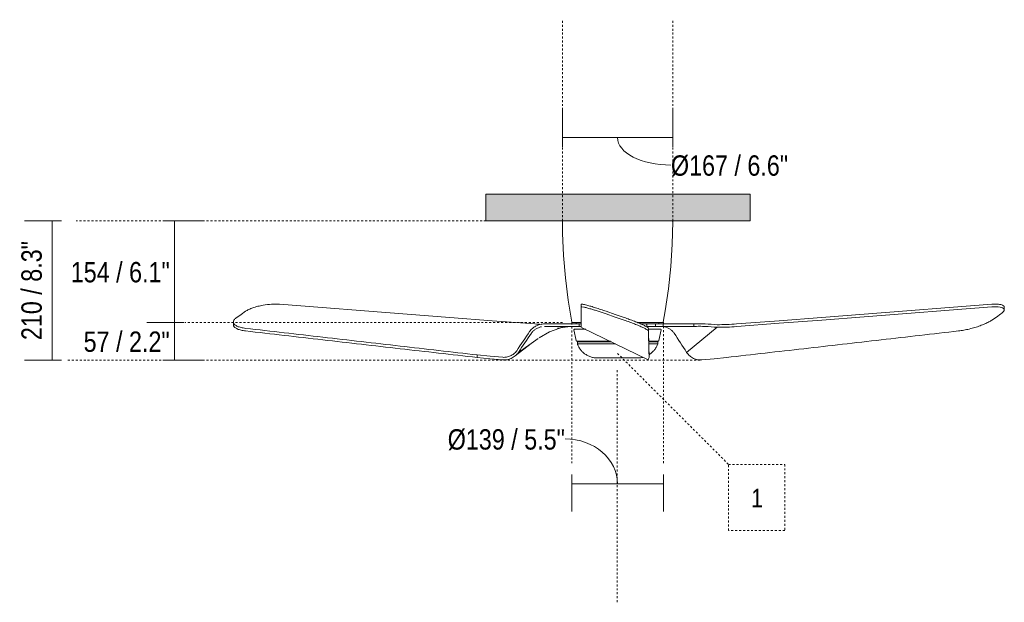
# Model space of a CAD drawing. Header units: millimetres. Extents: x 5689 to 11863, y -2865 to 7544.
# Tile 2 of 4: x 5689 to 7179, y 1423 to 2305. Entities that reach past the tile are written whole.
import ezdxf

# ---------------------------------------------------------------- set-up
doc = ezdxf.new("R2010")
doc.units = ezdxf.units.MM
doc.linetypes.add('Dash', pattern=[6, 3, -3])
doc.layers.add('A-ANNO-DIMS', color=7, linetype='Dash', lineweight=9, true_color=0xd2d2d2)
for name, color, linetype, lineweight in [('A-ANNO-DIMS-14', 7, 'Continuous', 9), ('A-CLNG', 7, 'Continuous', 9), ('E-LITE-EQPM', 7, 'Continuous', 20), ('G-ANNO-TEXT', 7, 'Continuous', 9)]:
    doc.layers.add(name, color=color, linetype=linetype, lineweight=lineweight)
doc.styles.add('Arial Narrow', font='ARIALN.TTF', dxfattribs={"height": 30.8})
doc.styles.add('Arial Narrow_1', font='ARIALN.TTF', dxfattribs={"height": 28})
doc.dimstyles.new('FARO_-_2_2mm_Arial_Narrow_mm_Inch_Horiz', dxfattribs={"dimscale": 304.8, "dimtxt": 31.521674, "dimasz": 0, "dimexe": 0.137795, "dimexo": 0.0625, "dimgap": 0.022966, "dimtad": 3, "dimtih": 1, "dimtoh": 1, "dimdec": 0, "dimzin": 0, "dimdsep": 46, "dimtxsty": 'Arial Narrow', "dimblk1": 'NONE', "dimblk2": 'NONE', "dimsah": 1, "dimcen": 0.09, "dimadec": 0, "dimazin": 0, "dimtfac": 1, "dimtdec": 4, "dimtix": 1, "dimtmove": 0, "dimatfit": 3, "dimfxl": 0.045932, "dimfxlon": 1, "dimtvp": 1, "dimtolj": 1, "dimtzin": 0, "dimarcsym": 2})
doc.dimstyles.new('FARO_-_2_2mm_Arial_Narrow_mm_Inch_Left', dxfattribs={"dimscale": 304.8, "dimtxt": 31.521674, "dimasz": 0, "dimexe": 0.137795, "dimexo": 0.0625, "dimgap": 0.022966, "dimtad": 1, "dimdec": 0, "dimzin": 0, "dimdsep": 46, "dimtxsty": 'Arial Narrow', "dimblk1": 'NONE', "dimblk2": 'NONE', "dimsah": 1, "dimcen": 0.09, "dimadec": 0, "dimazin": 0, "dimtfac": 1, "dimtdec": 4, "dimtix": 1, "dimtmove": 1, "dimatfit": 3, "dimfxl": 0.045932, "dimfxlon": 1, "dimtvp": 1, "dimtolj": 1, "dimtzin": 0, "dimarcsym": 2})
doc.dimstyles.new('FARO_-_2_2mm_Arial_Narrow_mm_Inch_Left_1', dxfattribs={"dimscale": 304.8, "dimtxt": 31.521674, "dimasz": 0, "dimexe": 0.137795, "dimexo": 0.0625, "dimgap": 0.022966, "dimtad": 1, "dimdec": 0, "dimzin": 0, "dimdsep": 46, "dimtxsty": 'Arial Narrow', "dimblk1": 'NONE', "dimblk2": 'NONE', "dimsah": 1, "dimcen": 0.09, "dimadec": 0, "dimazin": 0, "dimtfac": 1, "dimtdec": 4, "dimtix": 1, "dimtmove": 0, "dimatfit": 3, "dimfxl": 0.045932, "dimfxlon": 1, "dimtvp": 1, "dimtolj": 1, "dimtzin": 0, "dimarcsym": 2})
doc.dimstyles.new('FARO_-_2_2mm_Arial_Narrow_mm_Inch_Right', dxfattribs={"dimscale": 304.8, "dimtxt": 31.521674, "dimasz": 0, "dimexe": 0.137795, "dimexo": 0.0625, "dimgap": 0.022966, "dimtad": 1, "dimdec": 0, "dimzin": 0, "dimdsep": 46, "dimtxsty": 'Arial Narrow', "dimblk1": 'NONE', "dimblk2": 'NONE', "dimsah": 1, "dimcen": 0.09, "dimadec": 0, "dimazin": 0, "dimtfac": 1, "dimtdec": 4, "dimtix": 1, "dimtmove": 1, "dimatfit": 3, "dimfxl": 0.045932, "dimfxlon": 1, "dimtvp": 1, "dimtolj": 1, "dimtzin": 0, "dimarcsym": 2})

# ---------------------------------------------------------------- blocks, each defined once
blk = doc.blocks.new('33471N-3 - 33471N-3 PEMBA LED White ceiling fan with DC motor-585366-Alzado_PDF')
at = {"layer": 'E-LITE-EQPM'}
for p, q in [((6511.8, 2000), (6511.7, 2000)), ((6539.1, 1873.9), (6539.1, 1869.9)), ((7179.3, 1865.5), (7179.3, 1869.5)), ((6012.7, 1847.1), (6012.7, 1843.1)), ((6499.5, 1844.2), (6483.6, 1844.2)), ((6483.7, 1844.2), (6531.9, 1844.2)), ((6536.2, 1840.2), (6483.7, 1840.2)), ((6528.3, 1844.2), (6509.5, 1844.2)), ((6513.9, 1844.2), (6516.1, 1844.4)), ((6531.7, 1819), (6528.2, 1835)), ((6531.6, 1846.2), (6531.6, 1844.2)), ((6531.8, 1846.2), (6534.5, 1846.2)), ((6531.8, 1844.2), (6539.1, 1844.2)), ((6536.2, 1844.2), (6536.2, 1840.2)), ((6539.2, 1840.2), (6536.2, 1840.2)), ((6537, 1846.2), (6539.1, 1846.2)), ((6539.6, 1838.9), (6640.3, 1789.6)), ((6625.9, 1846.2), (6626.5, 1846.2)), ((6628.5, 1846.2), (6630.4, 1846.2)), ((6629.2, 1844.2), (6637.8, 1844.2)), ((6629.3, 1844.2), (6637.8, 1844.2)), ((6635.9, 1846.2), (6636.6, 1846.2)), ((6637.9, 1844.2), (6655.7, 1844.2)), ((6645.9, 1840.2), (6638.6, 1840.2)), ((6640.3, 1846.2), (6641.1, 1846.2)), ((6642.7, 1846.2), (6644.2, 1846.2)), ((6651.7, 1840.2), (6645.9, 1840.2)), ((6648.6, 1846.2), (6651.2, 1846.2)), ((6651.7, 1844.2), (6651.7, 1840.2)), ((6663.2, 1840.2), (6651.7, 1840.2)), ((6653.7, 1846.2), (6654.4, 1846.2)), ((6655.6, 1846.2), (6656.4, 1846.2)), ((6655.6, 1844.2), (6663.2, 1844.2)), ((6660, 1835), (6656.5, 1819)), ((6656.6, 1844.2), (6656.6, 1846.2)), ((6705.5, 1844.4), (6663.2, 1844.2)), ((6663.2, 1844.2), (6698.8, 1844.2)), ((6663.2, 1844.2), (6663.2, 1840.2)), ((6698.9, 1840.2), (6663.2, 1840.2)), ((6744.8, 1839.1), (6698.6, 1801.1)), ((6709.4, 1844.4), (6709.4, 1840.4)), ((6474, 1822.1), (6444.1, 1801.1)), ((6463.3, 1814.6), (6439.3, 1795.9)), ((6533.3, 1816.5), (6533.3, 1814.2)), ((6533.4, 1814.2), (6590.9, 1814.2)), ((6535.5, 1817.9), (6535.9, 1817.1)), ((6535.9, 1817.9), (6537.3, 1817.9)), ((6536, 1817.1), (6538.9, 1817.1)), ((6540.8, 1817.1), (6543.1, 1817.1)), ((6545.6, 1817.1), (6548.8, 1817.1)), ((6551.9, 1817.1), (6553, 1817.1)), ((6554.8, 1817.1), (6555.3, 1817.1)), ((6557.1, 1817.1), (6558.3, 1817.1)), ((6560.1, 1817.1), (6560.5, 1817.1)), ((6565.9, 1817.1), (6567.9, 1817.1)), ((6641.4, 1814.2), (6641.7, 1814.2)), ((6641.8, 1814.2), (6654.8, 1814.2)), ((6642.3, 1817.1), (6645.1, 1817.1)), ((6647.3, 1817.1), (6649.4, 1817.1)), ((6650.4, 1817.1), (6652.2, 1817.1)), ((6652.3, 1817.1), (6652.8, 1817.9)), ((6655, 1814.2), (6655, 1816.5)), ((6381.8, 1797.3), (6381.8, 1793.3)), ((6641.8, 1797.3), (6641.8, 1793.3))]:
    blk.add_line(p, q, dxfattribs=at)
at = {"layer": 'E-LITE-EQPM', "flags": 128}
for points in [[(6510.6, 1998.9), (6510.6, 1998.9), (6510.6, 1999), (6510.6, 1999), (6510.6, 1999.1), (6510.6, 1999.1), (6510.6, 1999.1), (6510.7, 1999.2), (6510.7, 1999.2), (6510.7, 1999.3), (6510.7, 1999.3), (6510.7, 1999.4), (6510.7, 1999.4), (6510.8, 1999.4), (6510.8, 1999.5), (6510.8, 1999.5), (6510.8, 1999.5), (6510.9, 1999.6), (6510.9, 1999.6), (6510.9, 1999.6), (6511, 1999.7), (6511, 1999.7), (6511, 1999.7), (6511.1, 1999.8), (6511.1, 1999.8), (6511.1, 1999.8), (6511.2, 1999.8), (6511.2, 1999.9), (6511.2, 1999.9), (6511.3, 1999.9), (6511.3, 1999.9), (6511.4, 1999.9), (6511.4, 2000), (6511.5, 2000), (6511.5, 2000), (6511.5, 2000), (6511.6, 2000), (6511.6, 2000), (6511.7, 2000), (6511.7, 2000)], [(6524.8, 1846.7), (6519.3, 1880.1), (6515.1, 1913.7), (6512.3, 1947.5), (6510.8, 1981.3), (6510.6, 1998.9)], [(6677.6, 1998.9), (6676.8, 1965), (6674.7, 1931.2), (6671.2, 1897.5), (6666.4, 1864), (6663.4, 1846.7)], [(6676.5, 2000), (6676.5, 2000), (6676.6, 2000), (6676.6, 2000), (6676.7, 2000), (6676.7, 2000), (6676.8, 2000), (6676.8, 2000), (6676.8, 1999.9), (6676.9, 1999.9), (6676.9, 1999.9), (6677, 1999.9), (6677, 1999.9), (6677, 1999.9), (6677.1, 1999.8), (6677.1, 1999.8), (6677.2, 1999.8), (6677.2, 1999.8), (6677.2, 1999.7), (6677.3, 1999.7), (6677.3, 1999.7), (6677.3, 1999.6), (6677.3, 1999.6), (6677.4, 1999.6), (6677.4, 1999.5), (6677.4, 1999.5), (6677.5, 1999.4), (6677.5, 1999.4), (6677.5, 1999.4), (6677.5, 1999.3), (6677.5, 1999.3), (6677.5, 1999.2), (6677.6, 1999.2), (6677.6, 1999.2), (6677.6, 1999.1), (6677.6, 1999.1), (6677.6, 1999), (6677.6, 1999), (6677.6, 1998.9), (6677.6, 1998.9), (6677.6, 1998.9)], [(6031.1, 1863.3), (6024.4, 1858.6), (6017.7, 1854)], [(6468.8, 1844.1), (6404.5, 1849.1), (6340.1, 1854.1), (6275.8, 1859), (6211.4, 1864), (6147.1, 1868.9), (6082.7, 1873.9)], [(6539.1, 1869.9), (6539.2, 1864.9), (6539.2, 1860), (6539.2, 1855), (6539.2, 1850.1), (6539.2, 1845.1), (6539.2, 1840.1)], [(6576.9, 1863.3), (6590.4, 1858.6), (6603.9, 1854)], [(6774.3, 1844.1), (6838.6, 1849.1), (6903, 1854.1), (6967.3, 1859), (7031.7, 1864), (7096.1, 1868.9), (7160.4, 1873.9)], [(7160.4, 1869.9), (7096.1, 1864.9), (7031.8, 1860), (6967.5, 1855), (6903.1, 1850.1), (6838.8, 1845.1), (6774.5, 1840.1)], [(6603.9, 1850), (6590.4, 1854.6), (6576.9, 1859.3)], [(7160.8, 1850), (7167.5, 1854.6), (7174.3, 1859.3)], [(6512.5, 1839.8), (6490.9, 1832.3), (6475.6, 1823.2)], [(6525.6, 1840.2), (6519.1, 1839.9), (6503.3, 1838)], [(6525.4, 1846.2), (6525.4, 1846.2), (6525.4, 1846.2), (6525.4, 1846.2), (6525.3, 1846.2), (6525.3, 1846.2), (6525.3, 1846.2), (6525.3, 1846.2), (6525.2, 1846.2), (6525.2, 1846.2), (6525.2, 1846.3), (6525.2, 1846.3), (6525.2, 1846.3), (6525.1, 1846.3), (6525.1, 1846.3), (6525.1, 1846.3), (6525.1, 1846.3), (6525.1, 1846.3), (6525, 1846.4), (6525, 1846.4), (6525, 1846.4), (6525, 1846.4), (6525, 1846.4), (6524.9, 1846.4), (6524.9, 1846.5), (6524.9, 1846.5), (6524.9, 1846.5), (6524.9, 1846.5), (6524.9, 1846.6), (6524.9, 1846.6), (6524.9, 1846.6), (6524.9, 1846.6), (6524.8, 1846.6), (6524.8, 1846.7), (6524.8, 1846.7), (6524.8, 1846.7)], [(6531.8, 1846.2), (6531.2, 1846.2), (6530.1, 1846.2), (6529.2, 1846.2), (6528.3, 1846.2), (6527.6, 1846.2), (6527, 1846.2), (6526.4, 1846.2), (6526, 1846.2), (6525.7, 1846.2), (6525.5, 1846.2), (6525.4, 1846.2), (6525.4, 1846.2)], [(6525.4, 1846.2), (6525.5, 1846.2), (6525.7, 1846.2), (6525.9, 1846.2), (6526.3, 1846.2), (6526.8, 1846.2), (6527.4, 1846.2), (6528.1, 1846.2), (6528.9, 1846.2), (6529.8, 1846.2), (6530.9, 1846.2), (6532, 1846.2), (6533.2, 1846.2), (6534.5, 1846.2), (6535.9, 1846.2), (6537.4, 1846.2), (6539, 1846.2), (6539.2, 1846.2)], [(6528.2, 1835), (6528.2, 1835), (6528.2, 1835), (6528.2, 1835.1), (6528.2, 1835.1), (6528.2, 1835.2), (6528.2, 1835.2), (6528.2, 1835.2), (6528.2, 1835.3), (6528.2, 1835.3), (6528.2, 1835.4), (6528.2, 1835.4), (6528.2, 1835.4), (6528.3, 1835.5), (6528.3, 1835.5), (6528.3, 1835.6), (6528.3, 1835.6), (6528.3, 1835.6), (6528.3, 1835.7), (6528.4, 1835.7), (6528.4, 1835.7), (6528.4, 1835.8), (6528.4, 1835.8), (6528.5, 1835.8), (6528.5, 1835.9), (6528.5, 1835.9), (6528.5, 1835.9), (6528.6, 1835.9), (6528.6, 1836), (6528.6, 1836), (6528.7, 1836), (6528.7, 1836), (6528.7, 1836.1), (6528.8, 1836.1), (6528.8, 1836.1), (6528.9, 1836.1), (6528.9, 1836.1), (6528.9, 1836.1), (6529, 1836.1), (6529, 1836.2), (6529.1, 1836.2), (6529.1, 1836.2), (6529.1, 1836.2), (6529.2, 1836.2), (6529.2, 1836.2), (6529.2, 1836.2)], [(6545.8, 1836.2), (6544.1, 1836.2), (6542.5, 1836.2), (6541, 1836.2), (6539.5, 1836.2), (6538.2, 1836.2), (6536.9, 1836.2), (6535.7, 1836.2), (6534.6, 1836.2), (6533.6, 1836.2), (6532.7, 1836.2), (6532, 1836.2), (6531.3, 1836.2), (6530.7, 1836.2), (6530.2, 1836.2), (6529.8, 1836.2), (6529.5, 1836.2), (6529.3, 1836.2), (6529.2, 1836.2), (6529.2, 1836.2)], [(6529.2, 1836.2), (6529.3, 1836.2), (6529.4, 1836.2), (6529.7, 1836.2), (6530.1, 1836.2), (6530.5, 1836.2), (6531.1, 1836.2), (6531.8, 1836.2), (6532.5, 1836.2), (6533.4, 1836.2), (6534.3, 1836.2), (6535.4, 1836.2), (6536.6, 1836.2), (6537.8, 1836.2), (6539.1, 1836.2), (6540.6, 1836.2), (6542.1, 1836.2), (6543.7, 1836.2), (6545.3, 1836.2), (6545.9, 1836.2)], [(6624.6, 1846.2), (6625.8, 1846.2), (6628.2, 1846.2), (6630.6, 1846.2), (6632.9, 1846.2), (6635.1, 1846.2), (6637.3, 1846.2), (6639.4, 1846.2), (6641.4, 1846.2), (6643.4, 1846.2), (6645.2, 1846.2), (6647, 1846.2), (6648.7, 1846.2), (6650.4, 1846.2), (6651.9, 1846.2), (6653.3, 1846.2), (6654.7, 1846.2), (6655.9, 1846.2), (6657.1, 1846.2), (6658.1, 1846.2), (6659.1, 1846.2), (6659.9, 1846.2), (6660.6, 1846.2), (6661.3, 1846.2), (6661.8, 1846.2), (6662.2, 1846.2), (6662.5, 1846.2), (6662.7, 1846.2), (6662.8, 1846.2), (6662.8, 1846.2)], [(6640.9, 1836.2), (6642.4, 1836.2), (6644.1, 1836.2), (6645.7, 1836.2), (6647.3, 1836.2), (6648.7, 1836.2), (6650.1, 1836.2), (6651.3, 1836.2), (6652.5, 1836.2), (6653.6, 1836.2), (6654.6, 1836.2), (6655.5, 1836.2), (6656.3, 1836.2), (6657, 1836.2), (6657.6, 1836.2), (6658, 1836.2), (6658.4, 1836.2), (6658.7, 1836.2), (6658.9, 1836.2), (6659, 1836.2), (6659, 1836.2)], [(6659, 1836.2), (6658.9, 1836.2), (6658.8, 1836.2), (6658.5, 1836.2), (6658.2, 1836.2), (6657.7, 1836.2), (6657.1, 1836.2), (6656.5, 1836.2), (6655.7, 1836.2), (6654.8, 1836.2), (6653.9, 1836.2), (6652.8, 1836.2), (6651.7, 1836.2), (6650.4, 1836.2), (6649.1, 1836.2), (6647.7, 1836.2), (6646.2, 1836.2), (6644.6, 1836.2), (6642.9, 1836.2), (6641.1, 1836.2), (6640.9, 1836.2)], [(6662.8, 1846.2), (6662.7, 1846.2), (6662.6, 1846.2), (6662.3, 1846.2), (6661.9, 1846.2), (6661.4, 1846.2), (6660.8, 1846.2), (6660.1, 1846.2), (6659.3, 1846.2), (6658.4, 1846.2), (6657.4, 1846.2), (6656.4, 1846.2)], [(6659, 1836.2), (6659, 1836.2), (6659.1, 1836.2), (6659.1, 1836.2), (6659.2, 1836.2), (6659.2, 1836.2), (6659.2, 1836.1), (6659.3, 1836.1), (6659.3, 1836.1), (6659.4, 1836.1), (6659.4, 1836.1), (6659.4, 1836.1), (6659.5, 1836.1), (6659.5, 1836), (6659.5, 1836), (6659.6, 1836), (6659.6, 1836), (6659.6, 1835.9), (6659.7, 1835.9), (6659.7, 1835.9), (6659.7, 1835.9), (6659.8, 1835.8), (6659.8, 1835.8), (6659.8, 1835.8), (6659.8, 1835.7), (6659.9, 1835.7), (6659.9, 1835.7), (6659.9, 1835.6), (6659.9, 1835.6), (6659.9, 1835.6), (6659.9, 1835.5), (6660, 1835.5), (6660, 1835.4), (6660, 1835.4), (6660, 1835.4), (6660, 1835.3), (6660, 1835.3), (6660, 1835.2), (6660, 1835.2), (6660, 1835.2), (6660, 1835.1), (6660, 1835.1), (6660, 1835), (6660, 1835), (6660, 1835), (6660, 1835)], [(6663.4, 1846.7), (6663.4, 1846.7), (6663.4, 1846.7), (6663.4, 1846.6), (6663.4, 1846.6), (6663.4, 1846.6), (6663.3, 1846.6), (6663.3, 1846.5), (6663.3, 1846.5), (6663.3, 1846.5), (6663.3, 1846.5), (6663.3, 1846.5), (6663.3, 1846.4), (6663.3, 1846.4), (6663.2, 1846.4), (6663.2, 1846.4), (6663.2, 1846.4), (6663.2, 1846.4), (6663.2, 1846.3), (6663.1, 1846.3), (6663.1, 1846.3), (6663.1, 1846.3), (6663.1, 1846.3), (6663.1, 1846.3), (6663, 1846.3), (6663, 1846.2), (6663, 1846.2), (6663, 1846.2), (6662.9, 1846.2), (6662.9, 1846.2), (6662.9, 1846.2), (6662.9, 1846.2), (6662.8, 1846.2), (6662.8, 1846.2), (6662.8, 1846.2), (6662.8, 1846.2)], [(6533.2, 1817.9), (6533.1, 1817.9), (6533, 1817.9), (6533, 1817.9), (6532.9, 1817.9), (6532.9, 1817.9), (6532.8, 1817.9), (6532.7, 1817.9), (6532.7, 1817.9), (6532.6, 1818), (6532.6, 1818), (6532.5, 1818), (6532.5, 1818), (6532.4, 1818.1), (6532.4, 1818.1), (6532.3, 1818.1), (6532.3, 1818.2), (6532.2, 1818.2), (6532.2, 1818.2), (6532.1, 1818.3), (6532.1, 1818.3), (6532, 1818.4), (6532, 1818.4), (6532, 1818.5), (6531.9, 1818.5), (6531.9, 1818.6), (6531.9, 1818.6), (6531.8, 1818.7), (6531.8, 1818.7), (6531.8, 1818.8), (6531.7, 1818.8), (6531.7, 1818.9), (6531.7, 1818.9), (6531.7, 1819), (6531.7, 1819)], [(6656.5, 1819), (6656.5, 1819), (6656.5, 1818.9), (6656.5, 1818.9), (6656.5, 1818.8), (6656.4, 1818.8), (6656.4, 1818.7), (6656.4, 1818.6), (6656.4, 1818.6), (6656.3, 1818.5), (6656.3, 1818.5), (6656.2, 1818.4), (6656.2, 1818.4), (6656.2, 1818.3), (6656.1, 1818.3), (6656.1, 1818.3), (6656, 1818.2), (6656, 1818.2), (6655.9, 1818.1), (6655.9, 1818.1), (6655.8, 1818.1), (6655.8, 1818.1), (6655.7, 1818), (6655.7, 1818), (6655.6, 1818), (6655.6, 1818), (6655.5, 1817.9), (6655.4, 1817.9), (6655.4, 1817.9), (6655.3, 1817.9), (6655.3, 1817.9), (6655.2, 1817.9), (6655.1, 1817.9), (6655.1, 1817.9), (6655.1, 1817.9)], [(6535.7, 1817.9), (6535.1, 1817.9), (6534.5, 1817.9), (6534, 1817.9), (6533.7, 1817.9), (6533.4, 1817.9), (6533.2, 1817.9), (6533.2, 1817.9), (6533.2, 1817.9)], [(6533.2, 1817.9), (6533.2, 1817.9), (6533.4, 1817.9), (6533.6, 1817.9), (6533.9, 1817.9), (6534.4, 1817.9), (6534.9, 1817.9), (6535.5, 1817.9), (6536.3, 1817.9), (6537.1, 1817.9), (6538, 1817.9), (6539, 1817.9), (6540, 1817.9), (6541.2, 1817.9), (6542.5, 1817.9), (6543.8, 1817.9), (6545.2, 1817.9), (6546.7, 1817.9), (6548.3, 1817.9), (6549.9, 1817.9), (6551.6, 1817.9), (6553.4, 1817.9), (6555.3, 1817.9), (6557.2, 1817.9), (6559.2, 1817.9), (6561.2, 1817.9), (6563.3, 1817.9), (6565.4, 1817.9), (6567.6, 1817.9), (6569.8, 1817.9), (6572, 1817.9), (6574.3, 1817.9), (6576.6, 1817.9), (6579, 1817.9), (6581.4, 1817.9), (6583.5, 1817.9)], [(6533.3, 1816.5), (6533.3, 1816.5), (6533.3, 1816.6), (6533.3, 1816.6), (6533.3, 1816.6), (6533.3, 1816.6), (6533.3, 1816.7), (6533.3, 1816.7), (6533.3, 1816.7), (6533.3, 1816.7), (6533.3, 1816.7), (6533.3, 1816.8), (6533.3, 1816.8), (6533.3, 1816.8), (6533.3, 1816.8), (6533.4, 1816.8), (6533.4, 1816.8), (6533.4, 1816.9), (6533.4, 1816.9), (6533.4, 1816.9), (6533.4, 1816.9), (6533.4, 1816.9), (6533.5, 1816.9), (6533.5, 1817), (6533.5, 1817), (6533.5, 1817), (6533.5, 1817), (6533.5, 1817), (6533.6, 1817), (6533.6, 1817), (6533.6, 1817), (6533.6, 1817), (6533.6, 1817), (6533.7, 1817), (6533.7, 1817), (6533.7, 1817.1), (6533.7, 1817.1), (6533.7, 1817.1), (6533.8, 1817.1), (6533.8, 1817.1), (6533.8, 1817.1)], [(6533.5, 1813.1), (6533.4, 1813.2), (6533.4, 1813.3), (6533.4, 1813.4), (6533.3, 1813.5), (6533.3, 1813.6), (6533.3, 1813.7), (6533.3, 1813.9), (6533.3, 1814), (6533.3, 1814.1), (6533.3, 1814.2)], [(6563.8, 1792.7), (6562.5, 1792.7), (6561.2, 1792.8), (6559.9, 1792.9), (6558.6, 1793.1), (6557.3, 1793.3), (6556, 1793.6), (6554.7, 1793.9), (6553.5, 1794.3), (6552.3, 1794.8), (6551, 1795.2), (6549.8, 1795.8), (6548.7, 1796.4), (6547.5, 1797), (6546.4, 1797.7), (6545.3, 1798.4), (6544.2, 1799.1), (6543.2, 1799.9), (6542.2, 1800.8), (6541.2, 1801.7), (6540.3, 1802.6), (6539.4, 1803.5), (6538.6, 1804.5), (6537.8, 1805.6), (6537, 1806.6), (6536.3, 1807.7), (6535.6, 1808.8), (6534.9, 1810), (6534.3, 1811.1), (6533.8, 1812.3), (6533.5, 1813.1)], [(6585.1, 1817.1), (6584.5, 1817.1), (6582.1, 1817.1), (6579.8, 1817.1), (6577.4, 1817.1), (6575.1, 1817.1), (6572.9, 1817.1), (6570.6, 1817.1), (6568.4, 1817.1), (6566.3, 1817.1), (6564.1, 1817.1), (6562.1, 1817.1), (6560.1, 1817.1), (6558.1, 1817.1), (6556.2, 1817.1), (6554.3, 1817.1), (6552.6, 1817.1), (6550.8, 1817.1), (6549.2, 1817.1), (6547.6, 1817.1), (6546.1, 1817.1), (6544.7, 1817.1), (6543.4, 1817.1), (6542.1, 1817.1), (6540.9, 1817.1), (6539.8, 1817.1), (6538.8, 1817.1), (6537.9, 1817.1), (6537.1, 1817.1), (6536.3, 1817.1), (6535.7, 1817.1), (6535.1, 1817.1), (6534.7, 1817.1), (6534.3, 1817.1), (6534, 1817.1), (6533.9, 1817.1), (6533.8, 1817.1), (6533.8, 1817.1)], [(6533.8, 1817.1), (6533.8, 1817.1), (6534, 1817.1), (6534.2, 1817.1), (6534.6, 1817.1), (6535, 1817.1), (6535.5, 1817.1), (6536, 1817.1)], [(6641.3, 1817.9), (6642.6, 1817.9), (6644, 1817.9), (6645.4, 1817.9), (6646.7, 1817.9), (6647.9, 1817.9), (6649, 1817.9), (6650, 1817.9), (6650.9, 1817.9), (6651.8, 1817.9), (6652.5, 1817.9), (6653.1, 1817.9), (6653.7, 1817.9), (6654.2, 1817.9), (6654.5, 1817.9), (6654.8, 1817.9), (6655, 1817.9), (6655.1, 1817.9), (6655.1, 1817.9)], [(6654.4, 1817.1), (6654.4, 1817.1), (6654.2, 1817.1), (6654, 1817.1), (6653.7, 1817.1), (6653.2, 1817.1), (6652.7, 1817.1), (6652.1, 1817.1), (6651.4, 1817.1), (6650.6, 1817.1), (6649.7, 1817.1), (6648.7, 1817.1), (6647.6, 1817.1), (6646.5, 1817.1), (6645.2, 1817.1), (6643.9, 1817.1), (6642.5, 1817.1), (6641.4, 1817.1)], [(6654.7, 1813.1), (6654.2, 1811.9), (6653.7, 1810.7), (6653.1, 1809.5), (6652.4, 1808.4), (6651.7, 1807.3), (6650.9, 1806.2), (6650.2, 1805.2), (6649.3, 1804.1), (6648.5, 1803.2), (6647.6, 1802.2), (6646.6, 1801.3), (6645.6, 1800.5), (6644.6, 1799.6), (6643.6, 1798.8), (6642.5, 1798.1), (6641.8, 1797.7)], [(6652.2, 1817.1), (6652.5, 1817.1), (6653.1, 1817.1), (6653.5, 1817.1), (6653.9, 1817.1), (6654.2, 1817.1), (6654.3, 1817.1), (6654.4, 1817.1), (6654.4, 1817.1)], [(6655.1, 1817.9), (6655, 1817.9), (6654.9, 1817.9), (6654.6, 1817.9), (6654.3, 1817.9), (6653.8, 1817.9), (6653.3, 1817.9), (6652.7, 1817.9)], [(6654.4, 1817.1), (6654.4, 1817.1), (6654.5, 1817.1), (6654.5, 1817.1), (6654.5, 1817.1), (6654.5, 1817), (6654.6, 1817), (6654.6, 1817), (6654.6, 1817), (6654.6, 1817), (6654.6, 1817), (6654.7, 1817), (6654.7, 1817), (6654.7, 1817), (6654.7, 1817), (6654.7, 1817), (6654.7, 1817), (6654.8, 1816.9), (6654.8, 1816.9), (6654.8, 1816.9), (6654.8, 1816.9), (6654.8, 1816.9), (6654.8, 1816.9), (6654.9, 1816.8), (6654.9, 1816.8), (6654.9, 1816.8), (6654.9, 1816.8), (6654.9, 1816.8), (6654.9, 1816.8), (6654.9, 1816.7), (6654.9, 1816.7), (6654.9, 1816.7), (6654.9, 1816.7), (6654.9, 1816.7), (6654.9, 1816.6), (6655, 1816.6), (6655, 1816.6), (6655, 1816.6), (6655, 1816.6), (6655, 1816.5), (6655, 1816.5)], [(6655, 1814.2), (6655, 1814.1), (6655, 1814), (6654.9, 1813.8), (6654.9, 1813.7), (6654.9, 1813.6), (6654.9, 1813.5), (6654.9, 1813.4), (6654.8, 1813.3), (6654.8, 1813.2), (6654.7, 1813.1)], [(6381.8, 1797.3), (6401.1, 1795.5), (6420.4, 1793.7)], [(6420, 1789.7), (6400.9, 1791.5), (6381.8, 1793.3)], [(6594.1, 1792.7), (6592.9, 1792.7), (6591.7, 1792.7), (6590.5, 1792.7), (6589.3, 1792.7), (6588.1, 1792.7), (6586.9, 1792.7), (6585.7, 1792.7), (6584.6, 1792.7), (6583.4, 1792.7), (6582.3, 1792.7), (6581.2, 1792.7), (6580.1, 1792.7), (6579, 1792.7), (6578, 1792.7), (6577, 1792.7), (6576, 1792.7), (6575, 1792.7), (6574.1, 1792.7), (6573.2, 1792.7), (6572.4, 1792.7), (6571.5, 1792.7), (6570.7, 1792.7), (6570, 1792.7), (6569.3, 1792.7), (6568.6, 1792.7), (6568, 1792.7), (6567.4, 1792.7), (6566.8, 1792.7), (6566.3, 1792.7), (6565.8, 1792.7), (6565.4, 1792.7), (6565.1, 1792.7), (6564.7, 1792.7), (6564.4, 1792.7), (6564.2, 1792.7), (6564, 1792.7), (6563.9, 1792.7), (6563.8, 1792.7), (6563.8, 1792.7), (6563.8, 1792.7)], [(6563.8, 1792.7), (6563.8, 1792.7), (6563.9, 1792.7), (6564, 1792.7), (6564.2, 1792.7), (6564.4, 1792.7), (6564.6, 1792.7), (6565, 1792.7), (6565.3, 1792.7), (6565.7, 1792.7), (6566.2, 1792.7), (6566.7, 1792.7), (6567.2, 1792.7), (6567.8, 1792.7), (6568.4, 1792.7), (6569.1, 1792.7), (6569.8, 1792.7), (6570.5, 1792.7), (6571.3, 1792.7), (6572.1, 1792.7), (6573, 1792.7), (6573.9, 1792.7), (6574.8, 1792.7), (6575.7, 1792.7), (6576.7, 1792.7), (6577.7, 1792.7), (6578.8, 1792.7), (6579.8, 1792.7), (6580.9, 1792.7), (6582, 1792.7), (6583.1, 1792.7), (6584.3, 1792.7), (6585.4, 1792.7), (6586.6, 1792.7), (6587.8, 1792.7), (6589, 1792.7), (6590.2, 1792.7), (6591.4, 1792.7), (6592.6, 1792.7), (6593.8, 1792.7), (6594.1, 1792.7)], [(6594.1, 1792.7), (6595.3, 1792.7), (6596.5, 1792.7), (6597.7, 1792.7), (6598.9, 1792.7), (6600.1, 1792.7), (6601.3, 1792.7), (6602.5, 1792.7), (6603.7, 1792.7), (6604.8, 1792.7), (6605.9, 1792.7), (6607, 1792.7), (6608.1, 1792.7), (6609.2, 1792.7), (6610.2, 1792.7), (6611.2, 1792.7), (6612.2, 1792.7), (6613.2, 1792.7), (6614.1, 1792.7), (6615, 1792.7), (6615.9, 1792.7), (6616.7, 1792.7), (6617.5, 1792.7), (6618.2, 1792.7), (6619, 1792.7), (6619.6, 1792.7), (6620.3, 1792.7), (6620.9, 1792.7), (6621.4, 1792.7), (6621.9, 1792.7), (6622.4, 1792.7), (6622.8, 1792.7), (6623.2, 1792.7), (6623.5, 1792.7), (6623.8, 1792.7), (6624, 1792.7), (6624.2, 1792.7), (6624.3, 1792.7), (6624.4, 1792.7), (6624.4, 1792.7), (6624.4, 1792.7)], [(6624.4, 1792.7), (6624.4, 1792.7), (6624.3, 1792.7), (6624.2, 1792.7), (6624.1, 1792.7), (6623.8, 1792.7), (6623.6, 1792.7), (6623.3, 1792.7), (6622.9, 1792.7), (6622.5, 1792.7), (6622, 1792.7), (6621.6, 1792.7), (6621, 1792.7), (6620.4, 1792.7), (6619.8, 1792.7), (6619.1, 1792.7), (6618.4, 1792.7), (6617.7, 1792.7), (6616.9, 1792.7), (6616.1, 1792.7), (6615.2, 1792.7), (6614.4, 1792.7), (6613.4, 1792.7), (6612.5, 1792.7), (6611.5, 1792.7), (6610.5, 1792.7), (6609.5, 1792.7), (6608.4, 1792.7), (6607.3, 1792.7), (6606.2, 1792.7), (6605.1, 1792.7), (6604, 1792.7), (6602.8, 1792.7), (6601.6, 1792.7), (6600.5, 1792.7), (6599.3, 1792.7), (6598.1, 1792.7), (6596.9, 1792.7), (6595.6, 1792.7), (6594.4, 1792.7), (6594.1, 1792.7)], [(6632.4, 1793.6), (6631.7, 1793.5), (6630.5, 1793.2), (6629.2, 1793), (6627.9, 1792.8), (6626.6, 1792.7), (6625.3, 1792.7), (6624.4, 1792.7)], [(6640.4, 1789.7), (6641.1, 1791.5), (6641.8, 1793.3)], [(6721.9, 1789.7), (6740.3, 1791.5), (6758.8, 1793.3)]]:
    blk.add_lwpolyline(points, dxfattribs=at)
at = {"layer": 'E-LITE-EQPM'}
for centre, major_axis, ratio, start_param, end_param in [((6859.9, 3849.5), (0, 2011), 0.866139, 3.065153, 3.075449), ((6859.5, 3848.9), (0, 2014.2), 0.866139, 3.06549, 3.075798), ((10973.5, -2090.5), (0, 6449.2), 0.881569, 0.916845, 0.92253), ((10957.4, -2078.8), (0, 6423.7), 0.881569, 0.916592, 0.922294), ((2349, -2078.8), (0, 6423.7), 0.849596, 5.360892, 5.366593)]:
    blk.add_ellipse(centre, major_axis=major_axis, ratio=ratio, start_param=start_param, end_param=end_param, dxfattribs=at)
for points, knots in [([(6082.7, 1873.9), (6079, 1874.2), (6070.7, 1874.2), (6059, 1872.9), (6049.4, 1870.9), (6042, 1868.7), (6035.7, 1866.1), (6032.5, 1864.3), (6031.1, 1863.3)], [-1, -1, -1, -1, -0.785714, -0.571429, -0.428571, -0.285714, -0.142857, 0, 0, 0, 0]), ([(6539.1, 1873.9), (6539.1, 1874.2), (6540.7, 1874.2), (6546.4, 1872.9), (6553.6, 1870.9), (6560.8, 1868.7), (6568.7, 1866.1), (6574.2, 1864.3), (6576.9, 1863.3)], [-1, -1, -1, -1, -0.785714, -0.571429, -0.428571, -0.285714, -0.142857, 0, 0, 0, 0]), ([(6576.9, 1859.3), (6572.8, 1860.7), (6567.7, 1862.4), (6561.9, 1864.3), (6558.1, 1865.5), (6553.1, 1867), (6547.5, 1868.6), (6541.2, 1870.1), (6539.1, 1870.3), (6539.1, 1869.9)], [-1, -1, -1, -1, -0.785714, -0.732143, -0.678571, -0.571429, -0.428571, -0.285714, 0, 0, 0, 0]), ([(7160.4, 1873.9), (7164.2, 1874.2), (7171, 1874.2), (7176.9, 1872.9), (7179.3, 1870.9), (7179.4, 1869.4), (7179.2, 1868.6)], [-1, -1, -1, -1, -0.7857143, -0.5714286, -0.4285714, -0.2857143, -0.2857143, -0.2857143, -0.2857143]), ([(7174.3, 1859.3), (7176.3, 1860.7), (7178.2, 1862.4), (7179.1, 1864.3), (7179.4, 1865.5), (7179.1, 1867), (7177.2, 1868.6), (7171.9, 1870.1), (7165.4, 1870.3), (7160.4, 1869.9)], [-1, -1, -1, -1, -0.785714, -0.732143, -0.678571, -0.571429, -0.428571, -0.285714, 0, 0, 0, 0]), ([(6531.8, 1844.4), (6529.5, 1844.5), (6524.3, 1844.5), (6519.1, 1844.4), (6516.1, 1844.4)], [-0.8933266, -0.8933266, -0.8933266, -0.8933266, -0.5, 0, 0, 0, 0])]:
    blk.add_open_spline(points, degree=3, knots=knots, dxfattribs=at)
for points in [[(6017.7, 1854), (6016.3, 1853), (6014.1, 1851.1), (6012.5, 1848.2), (6012.7, 1845.3), (6014.8, 1842.7), (6018.6, 1840.4), (6024, 1838.6), (6028.7, 1837.8), (6031.1, 1837.5)], [(6603.9, 1854), (6606.6, 1853), (6612, 1851.1), (6619.7, 1848.2), (6626.8, 1845.3), (6632.7, 1842.7), (6637.3, 1840.4), (6640.2, 1838.6), (6640.9, 1837.8), (6640.9, 1837.5)], [(6640.9, 1833.5), (6640.9, 1833.8), (6640.2, 1834.6), (6637.3, 1836.4), (6632.7, 1838.7), (6626.8, 1841.3), (6619.7, 1844.2), (6612, 1847.1), (6606.6, 1849), (6603.9, 1850)], [(7110.3, 1833.5), (7112.8, 1833.8), (7118.1, 1834.6), (7126.5, 1836.4), (7134.9, 1838.7), (7142.8, 1841.3), (7150.1, 1844.2), (7156.2, 1847.1), (7159.5, 1849), (7160.8, 1850)], [(6031.1, 1833.5), (6028.7, 1833.8), (6024, 1834.6), (6018.6, 1836.4), (6014.8, 1838.7), (6012.7, 1841.3), (6012.6, 1843.2), (6012.8, 1844.2)], [(6031.1, 1837.5), (6070.1, 1833.1), (6148, 1824.2), (6264.9, 1810.7), (6342.8, 1801.8), (6381.8, 1797.3)], [(6381.8, 1793.3), (6342.8, 1797.8), (6264.9, 1806.7), (6148, 1820.1), (6070.1, 1829.1), (6031.1, 1833.5)], [(6461.1, 1832.7), (6462.3, 1834.4), (6465.1, 1837.4), (6468.3, 1839.7), (6470.1, 1840.7)], [(6470.1, 1836.2), (6468.8, 1835.4), (6466.6, 1833.6), (6464.6, 1831.4), (6463.7, 1830.2)], [(6478.6, 1843.5), (6475.3, 1843.7), (6472.1, 1843.9), (6468.8, 1844.1)], [(6470.1, 1840.7), (6472.2, 1841.8), (6476.6, 1843.6), (6481.3, 1844.2), (6483.7, 1844.2)], [(6478.9, 1839.8), (6477.3, 1839.5), (6474.3, 1838.6), (6471.4, 1837.1), (6470.1, 1836.2)], [(6539.2, 1840.1), (6539.3, 1839.8), (6539.3, 1839.2), (6539.3, 1839), (6539.3, 1839.1)], [(6638.6, 1840.7), (6638.5, 1841.8), (6638.3, 1843.6), (6638, 1844.2), (6637.8, 1844.2)], [(6638.7, 1839.6), (6638.7, 1840), (6638.6, 1840.3), (6638.6, 1840.7)], [(6640.9, 1837.5), (6641, 1833.1), (6641.2, 1824.2), (6641.5, 1810.7), (6641.7, 1801.8), (6641.8, 1797.3)], [(6641.8, 1793.3), (6641.7, 1797.8), (6641.5, 1806.7), (6641.2, 1820.1), (6641, 1829.1), (6640.9, 1833.5)], [(6665.3, 1839.8), (6666.7, 1839.5), (6669.6, 1838.6), (6672.3, 1837.1), (6673.7, 1836.2)], [(6673.7, 1836.2), (6674.8, 1835.4), (6677, 1833.6), (6678.9, 1831.4), (6679.8, 1830.2)], [(6698.8, 1844.2), (6700.6, 1844.3), (6704.2, 1844.3), (6707.7, 1844.4), (6709.4, 1844.4)], [(6709.4, 1840.4), (6707.7, 1840.4), (6704.2, 1840.3), (6700.7, 1840.3), (6698.9, 1840.2)], [(6709.4, 1844.4), (6712.3, 1844.5), (6718.2, 1844.5), (6724, 1844.4), (6726.9, 1844.4)], [(6726.9, 1840.5), (6723.9, 1840.5), (6718.1, 1840.6), (6712.3, 1840.5), (6709.4, 1840.4)], [(6744.8, 1842.9), (6749.7, 1843), (6759.6, 1843.2), (6769.4, 1843.8), (6774.3, 1844.1)], [(6774.5, 1840.1), (6769.5, 1839.8), (6759.7, 1839.2), (6749.8, 1839), (6744.8, 1839.1)], [(6758.8, 1793.3), (6797.8, 1797.8), (6875.9, 1806.7), (6993.1, 1820.1), (7071.2, 1829.1), (7110.3, 1833.5)], [(6420.4, 1793.7), (6422.4, 1793.5), (6426.3, 1793.7), (6432.1, 1795.5), (6437.3, 1798.8), (6440.2, 1801.8), (6441.5, 1803.5)], [(6444.1, 1801.1), (6442.7, 1799.1), (6439.4, 1795.6), (6433.4, 1791.8), (6426.8, 1789.7), (6422.3, 1789.5), (6420, 1789.7)], [(6640.3, 1789.7), (6640.3, 1789.6), (6640.4, 1789.6), (6640.4, 1789.7)], [(6698.6, 1801.1), (6700.1, 1799.1), (6703.2, 1795.6), (6709, 1791.8), (6715.3, 1789.7), (6719.7, 1789.5), (6721.9, 1789.7)]]:
    blk.add_open_spline(points, degree=3, dxfattribs=at)
blk = doc.blocks.new('DIMBLOCK1-Alzado_PDF')
at = {"layer": 'A-ANNO-DIMS-14', "color": 251, "true_color": 0x5b5b5b}
for p, q in [((6510.7, 2126), (6510.7, 2168.1)), ((6677.6, 2126), (6677.6, 2168.1)), ((6510.7, 2126.1), (6677.6, 2126.1)), ((6510.7, 2126.1), (6510.7, 2112.1)), ((6677.6, 2126.1), (6677.6, 2112.1))]:
    blk.add_line(p, q, dxfattribs=at)
blk.add_ellipse((6674.9, 2126.1), major_axis=(80.8, 0), ratio=0.514303, start_param=3.141593, end_param=4.712389, dxfattribs=at)
at = {"layer": 'A-ANNO-DIMS-14', "color": 0, "insert": (6674.9, 2099.3), "char_height": 30.8, "width": 213.147, "attachment_point": 1, "line_spacing_factor": 0.974696, "style": 'Arial Narrow'}
blk.add_mtext('Ø167 / 6.6"', dxfattribs=at)
blk = doc.blocks.new('_None')
blk = doc.blocks.new('DIMBLOCK2-Alzado_PDF')
at = {"layer": 'A-ANNO-DIMS-14', "color": 251, "true_color": 0x5b5b5b}
for p, q in [((5923.7, 2000), (5909.7, 2000)), ((5923.6, 2000), (5965.7, 2000)), ((5923.7, 2000), (5923.7, 1846.2)), ((5937.7, 1846.2), (5881.7, 1846.2)), ((5923.7, 1846.2), (5937.7, 1846.2))]:
    blk.add_line(p, q, dxfattribs=at)
at = {"layer": 'A-ANNO-DIMS-14', "color": 0, "insert": (5766.6, 1937.9), "char_height": 30.8, "width": 180.124, "attachment_point": 1, "line_spacing_factor": 0.974696, "style": 'Arial Narrow'}
blk.add_mtext('154 / 6.1"', dxfattribs=at)
blk = doc.blocks.new('DIMBLOCK3-Alzado_PDF')
at = {"layer": 'A-ANNO-DIMS-14', "color": 251, "true_color": 0x5b5b5b}
for p, q in [((5937.7, 1846.2), (5881.7, 1846.2)), ((5923.7, 1846.2), (5923.7, 1789.5)), ((5923.7, 1846.2), (5937.7, 1846.2)), ((5923.7, 1789.5), (5909.7, 1789.5)), ((5923.6, 1789.5), (5965.7, 1789.5))]:
    blk.add_line(p, q, dxfattribs=at)
at = {"layer": 'A-ANNO-DIMS-14', "color": 0, "insert": (5786.1, 1832.7), "char_height": 30.8, "width": 156.708, "attachment_point": 1, "line_spacing_factor": 0.974696, "style": 'Arial Narrow'}
blk.add_mtext('57 / 2.2"', dxfattribs=at)
blk = doc.blocks.new('DIMBLOCK4-Alzado_PDF')
at = {"layer": 'A-ANNO-DIMS-14', "color": 251, "true_color": 0x5b5b5b}
for p, q in [((5752.7, 2000), (5696.7, 2000)), ((5738.7, 2000), (5738.7, 1789.5)), ((5738.7, 2000), (5752.7, 2000)), ((5752.7, 1789.5), (5696.7, 1789.5)), ((5738.7, 1789.5), (5752.7, 1789.5))]:
    blk.add_line(p, q, dxfattribs=at)
at = {"layer": 'A-ANNO-DIMS-14', "color": 0, "insert": (5691.9, 1819.7), "char_height": 30.8, "width": 180.124, "attachment_point": 1, "rotation": 90, "line_spacing_factor": 0.974696, "style": 'Arial Narrow'}
blk.add_mtext('210 / 8.3"', dxfattribs=at)
blk = doc.blocks.new('DIMBLOCK5-Alzado_PDF')
at = {"layer": 'A-ANNO-DIMS-14', "color": 251, "true_color": 0x5b5b5b}
for p, q in [((6524.8, 1616.2), (6524.8, 1560.2)), ((6524.8, 1602.2), (6524.8, 1616.2)), ((6663.5, 1616.2), (6663.5, 1560.2)), ((6663.5, 1602.2), (6663.5, 1616.2)), ((6524.8, 1602.2), (6663.5, 1602.2))]:
    blk.add_line(p, q, dxfattribs=at)
blk.add_ellipse((6514.7, 1602.2), major_axis=(79.5, 0), ratio=0.853469, start_param=0, end_param=1.570796, dxfattribs=at)
at = {"layer": 'A-ANNO-DIMS-14', "color": 0, "insert": (6337.1, 1684.8), "char_height": 30.8, "width": 213.147, "attachment_point": 1, "line_spacing_factor": 0.974696, "style": 'Arial Narrow'}
blk.add_mtext('Ø139 / 5.5"', dxfattribs=at)

msp = doc.modelspace()

# ---------------------------------------------------------------- hatches: boundary and pattern name
at = {"layer": 'A-CLNG', "true_color": 0xe8e8e8}
msp.add_hatch(color=254, dxfattribs=at).paths.add_polyline_path([(6592.2, 2000), (6795, 2000), (6795, 2040.5), (6395, 2040.5), (6395, 2000), (6587.2, 2000)])

# ---------------------------------------------------------------- linework, layer by layer
at = {"layer": 'A-ANNO-DIMS'}
for p, q in [((6510.7, 2000), (6510.7, 2304.6)), ((6677.6, 2000), (6677.6, 2304.6)), ((6395, 2000), (5775, 2000)), ((6511, 1846.2), (5939.2, 1846.2)), ((6524.8, 1846.2), (6524.8, 1633.3)), ((6663.5, 1846.6), (6663.5, 1631.6)), ((6719.2, 1789.5), (5759.2, 1789.5)), ((6594.1, 1799.5), (6762.1, 1631.6)), ((6593.5, 1774), (6593.5, 1422.9)), ((6762.1, 1631.6), (6847.1, 1631.6)), ((6762.1, 1531.6), (6762.1, 1631.6)), ((6847.1, 1631.6), (6847.1, 1531.6)), ((6847.1, 1531.6), (6762.1, 1531.6))]:
    msp.add_line(p, q, dxfattribs=at)
at = {"layer": 'A-CLNG'}
for p, q in [((6395, 2040.5), (6795, 2040.5)), ((6395, 2000), (6395, 2040.5)), ((6795, 2040.5), (6795, 2000)), ((6795, 2000), (6395, 2000))]:
    msp.add_line(p, q, dxfattribs=at)

# ---------------------------------------------------------------- block references
at = {"layer": 'E-LITE-EQPM'}
msp.add_blockref('33471N-3 - 33471N-3 PEMBA LED White ceiling fan with DC motor-585366-Alzado_PDF', (0, 0), dxfattribs=at)

# ---------------------------------------------------------------- texts
at = {"layer": 'G-ANNO-TEXT', "color": 251, "true_color": 0x5b5b5b, "insert": (6796.3, 1594.6), "char_height": 28, "width": 22.447, "attachment_point": 1, "style": 'Arial Narrow_1'}
msp.add_mtext('1', dxfattribs=at)

# ---------------------------------------------------------------- dimensions: what is measured, and where the dimension line sits
at = {"layer": 'A-ANNO-DIMS', "color": 251, "linetype": 'Continuous', "true_color": 0x5b5b5b}
for base, p1, p2, dimstyle, override, picture, middle in [((6677.6, 2126.1), (6510.7, 2112.1), (6677.6, 2112.1), 'FARO_-_2_2mm_Arial_Narrow_mm_Inch_Left', {"dimpost": '<>', "dimfxl": 166.914251}, 'DIMBLOCK1-Alzado_PDF', (6781.5, 2078.8)), ((6663.5, 1602.2), (6524.8, 1616.2), (6663.5, 1616.2), 'FARO_-_2_2mm_Arial_Narrow_mm_Inch_Right', {"dimpost": '<>', "dimfxl": 138.725232}, 'DIMBLOCK5-Alzado_PDF', (6443.7, 1664.3))]:
    dim = msp.add_linear_dim(base=base, p1=p1, p2=p2, text='Ø<>', dimstyle=dimstyle, override=override, dxfattribs=at)
    dim.commit()
    dim.dimension.update_dxf_attribs({"geometry": picture, "text_midpoint": middle, "dimtype": 160})
for base, p1, p2, dimstyle, override, picture, middle in [((5738.7042, 1789.5446), (5752.7042, 2000), (5752.7042, 1789.5446), 'FARO_-_2_2mm_Arial_Narrow_mm_Inch_Left_1', {"dimpost": '<>', "dimfxl": 210.455354}, 'DIMBLOCK4-Alzado_PDF', (5711.7662, 1894.7723)), ((5923.7, 1846.2), (5909.7, 2000), (5937.7, 1846.2), 'FARO_-_2_2mm_Arial_Narrow_mm_Inch_Horiz', {"dimpost": '<>', "dimfxl": 156.324487}, 'DIMBLOCK2-Alzado_PDF', (5830, 1923.1)), ((5923.7, 1789.5), (5937.7, 1846.2), (5909.7, 1789.5), 'FARO_-_2_2mm_Arial_Narrow_mm_Inch_Horiz', {"dimpost": '<>', "dimfxl": 63.19994}, 'DIMBLOCK3-Alzado_PDF', (5838.7, 1817.9))]:
    dim = msp.add_linear_dim(base=base, p1=p1, p2=p2, angle=90, dimstyle=dimstyle, override=override, dxfattribs=at)
    dim.commit()
    dim.dimension.update_dxf_attribs({"geometry": picture, "text_midpoint": middle})

doc.saveas('drawing.dxf')
